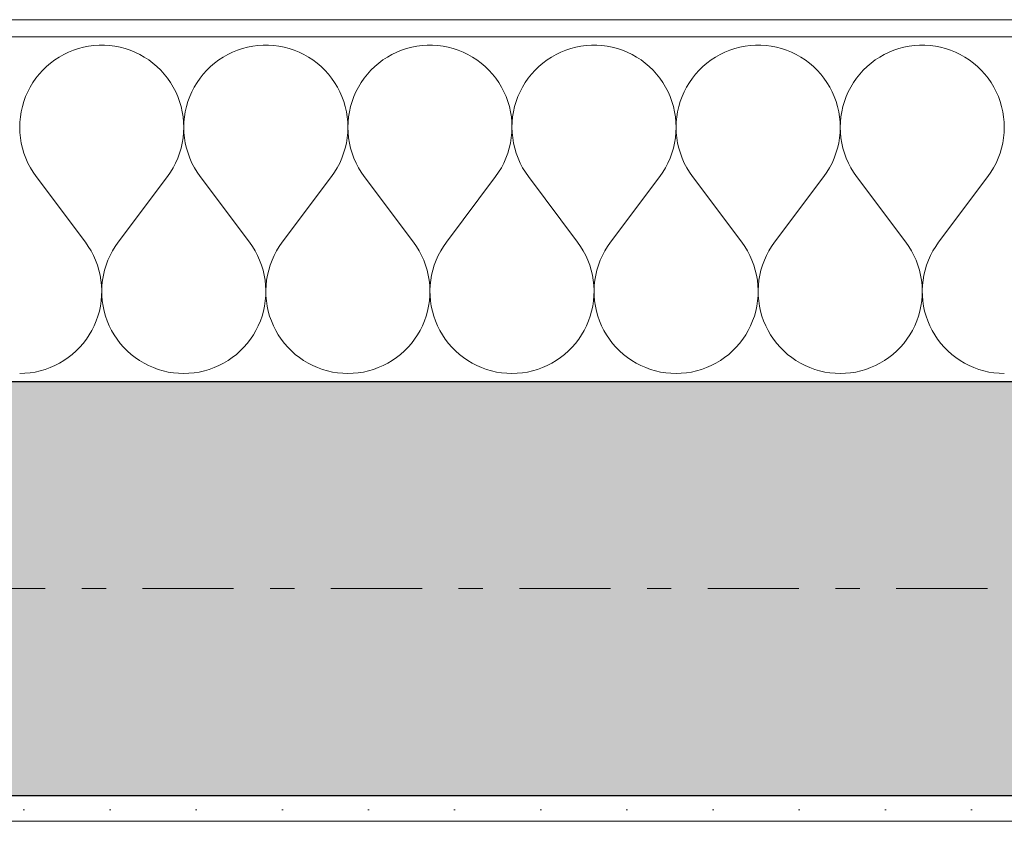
# Model space of a CAD drawing. Extents: x 100 to 2982, y 37 to 2050.
# Tile 110 of 130: x 1588 to 1646, y 1776 to 1823. Entities that reach past the tile are written whole.
import ezdxf
from ezdxf.xclip import XClip

# ---------------------------------------------------------------- set-up
doc = ezdxf.new("R2010")
doc.units = 0
doc.header["$MEASUREMENT"] = 0
doc.header["$XCLIPFRAME"] = 0
doc.linetypes.add('Przerywana podwójnie', pattern=[54.680554, 26.458333, -10.583333, 7.055556, -10.583333])
for name, color, linetype in [('410-K Osie', 7, 'Continuous'), ('420-K Ściany', 7, 'Continuous'), ('820-G Rysunki Obrazki', 7, 'Continuous')]:
    doc.layers.add(name, color=color, linetype=linetype)
pattern_1 = [(0, (-18316.349, -206.5255), (0, 8.660254), [0, -5]), (0, (-18313.849, -202.195), (0, 8.660254), [0, -5])]

# ---------------------------------------------------------------- blocks, each defined once
blk = doc.blocks.new('*X25')
at = {"layer": '420-K Ściany', "color": 174, "linetype": 'Continuous', "lineweight": 5, "ltscale": 0.2}
for p, q in [((1591.245, 1820.624), (1590.97, 1820.492)), ((1591.529, 1820.739), (1591.245, 1820.624)), ((1591.819, 1820.835), (1591.529, 1820.739)), ((1592.114, 1820.913), (1591.819, 1820.835)), ((1592.414, 1820.972), (1592.114, 1820.913)), ((1592.717, 1821.011), (1592.414, 1820.972)), ((1593.022, 1821.03), (1592.717, 1821.011)), ((1593.328, 1821.03), (1593.022, 1821.03)), ((1593.633, 1821.011), (1593.328, 1821.03)), ((1593.936, 1820.972), (1593.633, 1821.011)), ((1594.236, 1820.913), (1593.936, 1820.972)), ((1594.531, 1820.835), (1594.236, 1820.913)), ((1594.821, 1820.739), (1594.531, 1820.835)), ((1595.104, 1820.624), (1594.821, 1820.739)), ((1595.38, 1820.492), (1595.104, 1820.624)), ((1600.769, 1820.624), (1600.494, 1820.492)), ((1601.052, 1820.739), (1600.769, 1820.624)), ((1601.342, 1820.835), (1601.052, 1820.739)), ((1601.638, 1820.913), (1601.342, 1820.835)), ((1601.938, 1820.972), (1601.638, 1820.913)), ((1602.241, 1821.011), (1601.938, 1820.972)), ((1602.546, 1821.03), (1602.241, 1821.011)), ((1602.852, 1821.03), (1602.546, 1821.03)), ((1603.156, 1821.011), (1602.852, 1821.03)), ((1603.46, 1820.972), (1603.156, 1821.011)), ((1603.759, 1820.913), (1603.46, 1820.972)), ((1604.055, 1820.835), (1603.759, 1820.913)), ((1604.345, 1820.739), (1604.055, 1820.835)), ((1604.628, 1820.624), (1604.345, 1820.739)), ((1604.903, 1820.492), (1604.628, 1820.624)), ((1610.293, 1820.624), (1610.018, 1820.492)), ((1610.576, 1820.739), (1610.293, 1820.624)), ((1610.866, 1820.835), (1610.576, 1820.739)), ((1611.162, 1820.913), (1610.866, 1820.835)), ((1611.462, 1820.972), (1611.162, 1820.913)), ((1611.765, 1821.011), (1611.462, 1820.972)), ((1612.07, 1821.03), (1611.765, 1821.011)), ((1612.375, 1821.03), (1612.07, 1821.03)), ((1612.68, 1821.011), (1612.375, 1821.03)), ((1612.983, 1820.972), (1612.68, 1821.011)), ((1613.283, 1820.913), (1612.983, 1820.972)), ((1613.579, 1820.835), (1613.283, 1820.913)), ((1613.869, 1820.739), (1613.579, 1820.835)), ((1614.152, 1820.624), (1613.869, 1820.739)), ((1614.427, 1820.492), (1614.152, 1820.624)), ((1619.817, 1820.624), (1619.542, 1820.492)), ((1620.1, 1820.739), (1619.817, 1820.624)), ((1620.39, 1820.835), (1620.1, 1820.739)), ((1620.686, 1820.913), (1620.39, 1820.835)), ((1620.986, 1820.972), (1620.686, 1820.913)), ((1621.289, 1821.011), (1620.986, 1820.972)), ((1621.594, 1821.03), (1621.289, 1821.011)), ((1621.899, 1821.03), (1621.594, 1821.03)), ((1622.204, 1821.011), (1621.899, 1821.03)), ((1622.507, 1820.972), (1622.204, 1821.011)), ((1622.807, 1820.913), (1622.507, 1820.972)), ((1623.103, 1820.835), (1622.807, 1820.913)), ((1623.393, 1820.739), (1623.103, 1820.835)), ((1623.676, 1820.624), (1623.393, 1820.739)), ((1623.951, 1820.492), (1623.676, 1820.624)), ((1629.341, 1820.624), (1629.065, 1820.492)), ((1629.624, 1820.739), (1629.341, 1820.624)), ((1629.914, 1820.835), (1629.624, 1820.739)), ((1630.209, 1820.913), (1629.914, 1820.835)), ((1630.509, 1820.972), (1630.209, 1820.913)), ((1630.812, 1821.011), (1630.509, 1820.972)), ((1631.117, 1821.03), (1630.812, 1821.011)), ((1631.423, 1821.03), (1631.117, 1821.03)), ((1631.728, 1821.011), (1631.423, 1821.03)), ((1632.031, 1820.972), (1631.728, 1821.011)), ((1632.331, 1820.913), (1632.031, 1820.972)), ((1632.626, 1820.835), (1632.331, 1820.913)), ((1632.916, 1820.739), (1632.626, 1820.835)), ((1633.2, 1820.624), (1632.916, 1820.739)), ((1633.475, 1820.492), (1633.2, 1820.624)), ((1638.865, 1820.624), (1638.589, 1820.492)), ((1639.148, 1820.739), (1638.865, 1820.624)), ((1639.438, 1820.835), (1639.148, 1820.739)), ((1639.733, 1820.913), (1639.438, 1820.835)), ((1640.033, 1820.972), (1639.733, 1820.913)), ((1640.336, 1821.011), (1640.033, 1820.972)), ((1640.641, 1821.03), (1640.336, 1821.011)), ((1640.947, 1821.03), (1640.641, 1821.03)), ((1641.252, 1821.011), (1640.947, 1821.03)), ((1641.555, 1820.972), (1641.252, 1821.011)), ((1641.855, 1820.913), (1641.555, 1820.972)), ((1642.15, 1820.835), (1641.855, 1820.913)), ((1642.44, 1820.739), (1642.15, 1820.835)), ((1642.723, 1820.624), (1642.44, 1820.739)), ((1642.999, 1820.492), (1642.723, 1820.624)), ((1590.448, 1820.175), (1590.203, 1819.992)), ((1590.704, 1820.341), (1590.448, 1820.175)), ((1590.97, 1820.492), (1590.704, 1820.341)), ((1595.646, 1820.341), (1595.38, 1820.492)), ((1595.902, 1820.175), (1595.646, 1820.341)), ((1596.147, 1819.992), (1595.902, 1820.175)), ((1599.972, 1820.175), (1599.727, 1819.992)), ((1600.228, 1820.341), (1599.972, 1820.175)), ((1600.494, 1820.492), (1600.228, 1820.341)), ((1605.17, 1820.341), (1604.903, 1820.492)), ((1605.426, 1820.175), (1605.17, 1820.341)), ((1605.67, 1819.992), (1605.426, 1820.175)), ((1609.496, 1820.175), (1609.251, 1819.992)), ((1609.752, 1820.341), (1609.496, 1820.175)), ((1610.018, 1820.492), (1609.752, 1820.341)), ((1614.693, 1820.341), (1614.427, 1820.492)), ((1614.949, 1820.175), (1614.693, 1820.341)), ((1615.194, 1819.992), (1614.949, 1820.175)), ((1619.019, 1820.175), (1618.775, 1819.992)), ((1619.275, 1820.341), (1619.019, 1820.175)), ((1619.542, 1820.492), (1619.275, 1820.341)), ((1624.217, 1820.341), (1623.951, 1820.492)), ((1624.473, 1820.175), (1624.217, 1820.341)), ((1624.718, 1819.992), (1624.473, 1820.175)), ((1628.543, 1820.175), (1628.299, 1819.992)), ((1628.799, 1820.341), (1628.543, 1820.175)), ((1629.065, 1820.492), (1628.799, 1820.341)), ((1633.741, 1820.341), (1633.475, 1820.492)), ((1633.997, 1820.175), (1633.741, 1820.341)), ((1634.242, 1819.992), (1633.997, 1820.175)), ((1638.067, 1820.175), (1637.822, 1819.992)), ((1638.323, 1820.341), (1638.067, 1820.175)), ((1638.589, 1820.492), (1638.323, 1820.341)), ((1643.265, 1820.341), (1642.999, 1820.492)), ((1643.521, 1820.175), (1643.265, 1820.341)), ((1643.766, 1819.992), (1643.521, 1820.175)), ((1589.751, 1819.581), (1589.546, 1819.354)), ((1589.971, 1819.793), (1589.751, 1819.581)), ((1590.203, 1819.992), (1589.971, 1819.793)), ((1596.379, 1819.793), (1596.147, 1819.992)), ((1596.598, 1819.581), (1596.379, 1819.793)), ((1596.804, 1819.354), (1596.598, 1819.581)), ((1599.275, 1819.581), (1599.07, 1819.354)), ((1599.495, 1819.793), (1599.275, 1819.581)), ((1599.727, 1819.992), (1599.495, 1819.793)), ((1605.903, 1819.793), (1605.67, 1819.992)), ((1606.122, 1819.581), (1605.903, 1819.793)), ((1606.328, 1819.354), (1606.122, 1819.581)), ((1608.799, 1819.581), (1608.594, 1819.354)), ((1609.018, 1819.793), (1608.799, 1819.581)), ((1609.251, 1819.992), (1609.018, 1819.793)), ((1615.427, 1819.793), (1615.194, 1819.992)), ((1615.646, 1819.581), (1615.427, 1819.793)), ((1615.851, 1819.354), (1615.646, 1819.581)), ((1618.323, 1819.581), (1618.118, 1819.354)), ((1618.542, 1819.793), (1618.323, 1819.581)), ((1618.775, 1819.992), (1618.542, 1819.793)), ((1624.951, 1819.793), (1624.718, 1819.992)), ((1625.17, 1819.581), (1624.951, 1819.793)), ((1625.375, 1819.354), (1625.17, 1819.581)), ((1627.847, 1819.581), (1627.641, 1819.354)), ((1628.066, 1819.793), (1627.847, 1819.581)), ((1628.299, 1819.992), (1628.066, 1819.793)), ((1634.474, 1819.793), (1634.242, 1819.992)), ((1634.694, 1819.581), (1634.474, 1819.793)), ((1634.899, 1819.354), (1634.694, 1819.581)), ((1637.37, 1819.581), (1637.165, 1819.354)), ((1637.59, 1819.793), (1637.37, 1819.581)), ((1637.822, 1819.992), (1637.59, 1819.793)), ((1643.998, 1819.793), (1643.766, 1819.992)), ((1644.218, 1819.581), (1643.998, 1819.793)), ((1644.423, 1819.354), (1644.218, 1819.581)), ((1589.181, 1818.864), (1589.023, 1818.603)), ((1589.356, 1819.115), (1589.181, 1818.864)), ((1589.546, 1819.354), (1589.356, 1819.115)), ((1596.994, 1819.115), (1596.804, 1819.354)), ((1597.169, 1818.864), (1596.994, 1819.115)), ((1597.327, 1818.603), (1597.169, 1818.864)), ((1598.705, 1818.864), (1598.547, 1818.603)), ((1598.88, 1819.115), (1598.705, 1818.864)), ((1599.07, 1819.354), (1598.88, 1819.115)), ((1606.518, 1819.115), (1606.328, 1819.354)), ((1606.692, 1818.864), (1606.518, 1819.115)), ((1606.851, 1818.603), (1606.692, 1818.864)), ((1608.229, 1818.864), (1608.071, 1818.603)), ((1608.403, 1819.115), (1608.229, 1818.864)), ((1608.594, 1819.354), (1608.403, 1819.115)), ((1616.042, 1819.115), (1615.851, 1819.354)), ((1616.216, 1818.864), (1616.042, 1819.115)), ((1616.374, 1818.603), (1616.216, 1818.864)), ((1617.753, 1818.864), (1617.595, 1818.603)), ((1617.927, 1819.115), (1617.753, 1818.864)), ((1618.118, 1819.354), (1617.927, 1819.115)), ((1625.565, 1819.115), (1625.375, 1819.354)), ((1625.74, 1818.864), (1625.565, 1819.115)), ((1625.898, 1818.603), (1625.74, 1818.864)), ((1627.277, 1818.864), (1627.118, 1818.603)), ((1627.451, 1819.115), (1627.277, 1818.864)), ((1627.641, 1819.354), (1627.451, 1819.115)), ((1635.089, 1819.115), (1634.899, 1819.354)), ((1635.264, 1818.864), (1635.089, 1819.115)), ((1635.422, 1818.603), (1635.264, 1818.864)), ((1636.8, 1818.864), (1636.642, 1818.603)), ((1636.975, 1819.115), (1636.8, 1818.864)), ((1637.165, 1819.354), (1636.975, 1819.115)), ((1644.613, 1819.115), (1644.423, 1819.354)), ((1644.788, 1818.864), (1644.613, 1819.115)), ((1644.946, 1818.603), (1644.788, 1818.864)), ((1588.882, 1818.332), (1588.759, 1818.052)), ((1589.023, 1818.603), (1588.882, 1818.332)), ((1597.468, 1818.332), (1597.327, 1818.603)), ((1597.591, 1818.052), (1597.468, 1818.332)), ((1598.406, 1818.332), (1598.283, 1818.052)), ((1598.547, 1818.603), (1598.406, 1818.332)), ((1606.992, 1818.332), (1606.851, 1818.603)), ((1607.115, 1818.052), (1606.992, 1818.332)), ((1607.93, 1818.332), (1607.806, 1818.052)), ((1608.071, 1818.603), (1607.93, 1818.332)), ((1616.515, 1818.332), (1616.374, 1818.603)), ((1616.639, 1818.052), (1616.515, 1818.332)), ((1617.454, 1818.332), (1617.33, 1818.052)), ((1617.595, 1818.603), (1617.454, 1818.332)), ((1626.039, 1818.332), (1625.898, 1818.603)), ((1626.163, 1818.052), (1626.039, 1818.332)), ((1626.977, 1818.332), (1626.854, 1818.052)), ((1627.118, 1818.603), (1626.977, 1818.332)), ((1635.563, 1818.332), (1635.422, 1818.603)), ((1635.686, 1818.052), (1635.563, 1818.332)), ((1636.501, 1818.332), (1636.378, 1818.052)), ((1636.642, 1818.603), (1636.501, 1818.332)), ((1645.087, 1818.332), (1644.946, 1818.603)), ((1645.21, 1818.052), (1645.087, 1818.332)), ((1588.654, 1817.765), (1588.567, 1817.472)), ((1588.759, 1818.052), (1588.654, 1817.765)), ((1597.696, 1817.765), (1597.591, 1818.052)), ((1597.783, 1817.472), (1597.696, 1817.765)), ((1598.177, 1817.765), (1598.091, 1817.472)), ((1598.283, 1818.052), (1598.177, 1817.765)), ((1607.22, 1817.765), (1607.115, 1818.052)), ((1607.307, 1817.472), (1607.22, 1817.765)), ((1607.701, 1817.765), (1607.615, 1817.472)), ((1607.806, 1818.052), (1607.701, 1817.765)), ((1616.744, 1817.765), (1616.639, 1818.052)), ((1616.83, 1817.472), (1616.744, 1817.765)), ((1617.225, 1817.765), (1617.139, 1817.472)), ((1617.33, 1818.052), (1617.225, 1817.765)), ((1626.268, 1817.765), (1626.163, 1818.052)), ((1626.354, 1817.472), (1626.268, 1817.765)), ((1626.749, 1817.765), (1626.662, 1817.472)), ((1626.854, 1818.052), (1626.749, 1817.765)), ((1635.791, 1817.765), (1635.686, 1818.052)), ((1635.878, 1817.472), (1635.791, 1817.765)), ((1636.273, 1817.765), (1636.186, 1817.472)), ((1636.378, 1818.052), (1636.273, 1817.765)), ((1645.315, 1817.765), (1645.21, 1818.052)), ((1645.402, 1817.472), (1645.315, 1817.765)), ((1588.5, 1817.174), (1588.451, 1816.872)), ((1588.567, 1817.472), (1588.5, 1817.174)), ((1597.85, 1817.174), (1597.783, 1817.472)), ((1597.899, 1816.872), (1597.85, 1817.174)), ((1598.023, 1817.174), (1597.975, 1816.872)), ((1598.091, 1817.472), (1598.023, 1817.174)), ((1607.374, 1817.174), (1607.307, 1817.472)), ((1607.423, 1816.872), (1607.374, 1817.174)), ((1607.547, 1817.174), (1607.499, 1816.872)), ((1607.615, 1817.472), (1607.547, 1817.174)), ((1616.898, 1817.174), (1616.83, 1817.472)), ((1616.946, 1816.872), (1616.898, 1817.174)), ((1617.071, 1817.174), (1617.023, 1816.872)), ((1617.139, 1817.472), (1617.071, 1817.174)), ((1626.422, 1817.174), (1626.354, 1817.472)), ((1626.47, 1816.872), (1626.422, 1817.174)), ((1626.595, 1817.174), (1626.546, 1816.872)), ((1626.662, 1817.472), (1626.595, 1817.174)), ((1635.946, 1817.174), (1635.878, 1817.472)), ((1635.994, 1816.872), (1635.946, 1817.174)), ((1636.119, 1817.174), (1636.07, 1816.872)), ((1636.186, 1817.472), (1636.119, 1817.174)), ((1645.469, 1817.174), (1645.402, 1817.472)), ((1645.518, 1816.872), (1645.469, 1817.174)), ((1588.451, 1816.872), (1588.422, 1816.568)), ((1597.928, 1816.568), (1597.899, 1816.872)), ((1597.975, 1816.872), (1597.946, 1816.568)), ((1607.451, 1816.568), (1607.423, 1816.872)), ((1607.499, 1816.872), (1607.47, 1816.568)), ((1616.975, 1816.568), (1616.946, 1816.872)), ((1617.023, 1816.872), (1616.994, 1816.568)), ((1626.499, 1816.568), (1626.47, 1816.872)), ((1626.546, 1816.872), (1626.518, 1816.568)), ((1636.023, 1816.568), (1635.994, 1816.872)), ((1636.07, 1816.872), (1636.041, 1816.568)), ((1645.547, 1816.568), (1645.518, 1816.872)), ((1588.422, 1816.568), (1588.413, 1816.263)), ((1588.413, 1816.263), (1588.423, 1815.957)), ((1597.927, 1815.957), (1597.937, 1816.263)), ((1597.937, 1816.263), (1597.928, 1816.568)), ((1597.946, 1816.568), (1597.937, 1816.263)), ((1597.937, 1816.263), (1597.947, 1815.957)), ((1607.45, 1815.957), (1607.461, 1816.263)), ((1607.461, 1816.263), (1607.451, 1816.568)), ((1607.47, 1816.568), (1607.461, 1816.263)), ((1607.461, 1816.263), (1607.471, 1815.957)), ((1616.974, 1815.957), (1616.984, 1816.263)), ((1616.984, 1816.263), (1616.975, 1816.568)), ((1616.994, 1816.568), (1616.984, 1816.263)), ((1616.984, 1816.263), (1616.995, 1815.957)), ((1626.498, 1815.957), (1626.508, 1816.263)), ((1626.508, 1816.263), (1626.499, 1816.568)), ((1626.518, 1816.568), (1626.508, 1816.263)), ((1626.508, 1816.263), (1626.519, 1815.957)), ((1636.022, 1815.957), (1636.032, 1816.263)), ((1636.032, 1816.263), (1636.023, 1816.568)), ((1636.041, 1816.568), (1636.032, 1816.263)), ((1636.032, 1816.263), (1636.042, 1815.957)), ((1645.546, 1815.957), (1645.556, 1816.263)), ((1645.556, 1816.263), (1645.547, 1816.568)), ((1588.423, 1815.957), (1588.453, 1815.653)), ((1588.453, 1815.653), (1588.503, 1815.352)), ((1597.847, 1815.352), (1597.897, 1815.653)), ((1597.897, 1815.653), (1597.927, 1815.957)), ((1597.947, 1815.957), (1597.977, 1815.653)), ((1597.977, 1815.653), (1598.026, 1815.352)), ((1607.371, 1815.352), (1607.42, 1815.653)), ((1607.42, 1815.653), (1607.45, 1815.957)), ((1607.471, 1815.957), (1607.501, 1815.653)), ((1607.501, 1815.653), (1607.55, 1815.352)), ((1616.895, 1815.352), (1616.944, 1815.653)), ((1616.944, 1815.653), (1616.974, 1815.957)), ((1616.995, 1815.957), (1617.025, 1815.653)), ((1617.025, 1815.653), (1617.074, 1815.352)), ((1626.419, 1815.352), (1626.468, 1815.653)), ((1626.468, 1815.653), (1626.498, 1815.957)), ((1626.519, 1815.957), (1626.548, 1815.653)), ((1626.548, 1815.653), (1626.598, 1815.352)), ((1635.943, 1815.352), (1635.992, 1815.653)), ((1635.992, 1815.653), (1636.022, 1815.957)), ((1636.042, 1815.957), (1636.072, 1815.653)), ((1636.072, 1815.653), (1636.122, 1815.352)), ((1645.466, 1815.352), (1645.516, 1815.653)), ((1645.516, 1815.653), (1645.546, 1815.957)), ((1588.503, 1815.352), (1588.571, 1815.054)), ((1588.571, 1815.054), (1588.659, 1814.761)), ((1597.691, 1814.761), (1597.779, 1815.054)), ((1597.779, 1815.054), (1597.847, 1815.352)), ((1598.026, 1815.352), (1598.095, 1815.054)), ((1598.095, 1815.054), (1598.182, 1814.761)), ((1607.215, 1814.761), (1607.303, 1815.054)), ((1607.303, 1815.054), (1607.371, 1815.352)), ((1607.55, 1815.352), (1607.619, 1815.054)), ((1607.619, 1815.054), (1607.706, 1814.761)), ((1616.739, 1814.761), (1616.826, 1815.054)), ((1616.826, 1815.054), (1616.895, 1815.352)), ((1617.074, 1815.352), (1617.143, 1815.054)), ((1617.143, 1815.054), (1617.23, 1814.761)), ((1626.263, 1814.761), (1626.35, 1815.054)), ((1626.35, 1815.054), (1626.419, 1815.352)), ((1626.598, 1815.352), (1626.666, 1815.054)), ((1626.666, 1815.054), (1626.754, 1814.761)), ((1635.786, 1814.761), (1635.874, 1815.054)), ((1635.874, 1815.054), (1635.943, 1815.352)), ((1636.122, 1815.352), (1636.19, 1815.054)), ((1636.19, 1815.054), (1636.278, 1814.761)), ((1645.31, 1814.761), (1645.398, 1815.054)), ((1645.398, 1815.054), (1645.466, 1815.352)), ((1588.659, 1814.761), (1588.765, 1814.475)), ((1588.765, 1814.475), (1588.889, 1814.195)), ((1597.461, 1814.195), (1597.585, 1814.475)), ((1597.585, 1814.475), (1597.691, 1814.761)), ((1598.182, 1814.761), (1598.289, 1814.475)), ((1598.289, 1814.475), (1598.413, 1814.195)), ((1606.985, 1814.195), (1607.109, 1814.475)), ((1607.109, 1814.475), (1607.215, 1814.761)), ((1607.706, 1814.761), (1607.812, 1814.475)), ((1607.812, 1814.475), (1607.937, 1814.195)), ((1616.508, 1814.195), (1616.633, 1814.475)), ((1616.633, 1814.475), (1616.739, 1814.761)), ((1617.23, 1814.761), (1617.336, 1814.475)), ((1617.336, 1814.475), (1617.461, 1814.195)), ((1626.032, 1814.195), (1626.157, 1814.475)), ((1626.157, 1814.475), (1626.263, 1814.761)), ((1626.754, 1814.761), (1626.86, 1814.475)), ((1626.86, 1814.475), (1626.984, 1814.195)), ((1635.556, 1814.195), (1635.68, 1814.475)), ((1635.68, 1814.475), (1635.786, 1814.761)), ((1636.278, 1814.761), (1636.384, 1814.475)), ((1636.384, 1814.475), (1636.508, 1814.195)), ((1645.08, 1814.195), (1645.204, 1814.475)), ((1645.204, 1814.475), (1645.31, 1814.761)), ((1588.889, 1814.195), (1589.031, 1813.925)), ((1589.031, 1813.925), (1589.19, 1813.664)), ((1597.16, 1813.664), (1597.319, 1813.925)), ((1597.319, 1813.925), (1597.461, 1814.195)), ((1598.413, 1814.195), (1598.555, 1813.925)), ((1598.555, 1813.925), (1598.714, 1813.664)), ((1606.684, 1813.664), (1606.843, 1813.925)), ((1606.843, 1813.925), (1606.985, 1814.195)), ((1607.937, 1814.195), (1608.079, 1813.925)), ((1608.079, 1813.925), (1608.238, 1813.664)), ((1616.208, 1813.664), (1616.367, 1813.925)), ((1616.367, 1813.925), (1616.508, 1814.195)), ((1617.461, 1814.195), (1617.602, 1813.925)), ((1617.602, 1813.925), (1617.761, 1813.664)), ((1625.731, 1813.664), (1625.89, 1813.925)), ((1625.89, 1813.925), (1626.032, 1814.195)), ((1626.984, 1814.195), (1627.126, 1813.925)), ((1627.126, 1813.925), (1627.285, 1813.664)), ((1635.255, 1813.664), (1635.414, 1813.925)), ((1635.414, 1813.925), (1635.556, 1814.195)), ((1636.508, 1814.195), (1636.65, 1813.925)), ((1636.65, 1813.925), (1636.809, 1813.664)), ((1644.779, 1813.664), (1644.938, 1813.925)), ((1644.938, 1813.925), (1645.08, 1814.195)), ((1589.19, 1813.664), (1589.365, 1813.414)), ((1589.365, 1813.414), (1592.223, 1809.604)), ((1596.984, 1813.414), (1594.127, 1809.604)), ((1596.984, 1813.414), (1597.16, 1813.664)), ((1598.714, 1813.664), (1598.889, 1813.414)), ((1598.889, 1813.414), (1601.746, 1809.604)), ((1606.508, 1813.414), (1603.651, 1809.604)), ((1606.508, 1813.414), (1606.684, 1813.664)), ((1608.238, 1813.664), (1608.413, 1813.414)), ((1608.413, 1813.414), (1611.27, 1809.604)), ((1616.032, 1813.414), (1613.175, 1809.604)), ((1616.032, 1813.414), (1616.208, 1813.664)), ((1617.761, 1813.664), (1617.937, 1813.414)), ((1617.937, 1813.414), (1620.794, 1809.604)), ((1625.556, 1813.414), (1622.699, 1809.604)), ((1625.556, 1813.414), (1625.731, 1813.664)), ((1627.285, 1813.664), (1627.461, 1813.414)), ((1627.461, 1813.414), (1630.318, 1809.604)), ((1635.08, 1813.414), (1632.223, 1809.604)), ((1635.08, 1813.414), (1635.255, 1813.664)), ((1636.809, 1813.664), (1636.984, 1813.414)), ((1636.984, 1813.414), (1639.842, 1809.604)), ((1644.604, 1813.414), (1641.746, 1809.604)), ((1644.604, 1813.414), (1644.779, 1813.664)), ((1592.396, 1809.358), (1592.223, 1809.604)), ((1592.553, 1809.101), (1592.396, 1809.358)), ((1593.954, 1809.358), (1593.797, 1809.101)), ((1594.127, 1809.604), (1593.954, 1809.358)), ((1601.919, 1809.358), (1601.746, 1809.604)), ((1602.076, 1809.101), (1601.919, 1809.358)), ((1603.478, 1809.358), (1603.321, 1809.101)), ((1603.651, 1809.604), (1603.478, 1809.358)), ((1611.443, 1809.358), (1611.27, 1809.604)), ((1611.6, 1809.101), (1611.443, 1809.358)), ((1613.002, 1809.358), (1612.845, 1809.101)), ((1613.175, 1809.604), (1613.002, 1809.358)), ((1620.967, 1809.358), (1620.794, 1809.604)), ((1621.124, 1809.101), (1620.967, 1809.358)), ((1622.526, 1809.358), (1622.369, 1809.101)), ((1622.699, 1809.604), (1622.526, 1809.358)), ((1630.491, 1809.358), (1630.318, 1809.604)), ((1630.648, 1809.101), (1630.491, 1809.358)), ((1632.05, 1809.358), (1631.892, 1809.101)), ((1632.223, 1809.604), (1632.05, 1809.358)), ((1640.015, 1809.358), (1639.842, 1809.604)), ((1640.172, 1809.101), (1640.015, 1809.358)), ((1641.573, 1809.358), (1641.416, 1809.101)), ((1641.746, 1809.604), (1641.573, 1809.358)), ((1592.693, 1808.834), (1592.553, 1809.101)), ((1592.817, 1808.559), (1592.693, 1808.834)), ((1593.657, 1808.834), (1593.533, 1808.559)), ((1593.797, 1809.101), (1593.657, 1808.834)), ((1602.217, 1808.834), (1602.076, 1809.101)), ((1602.34, 1808.559), (1602.217, 1808.834)), ((1603.181, 1808.834), (1603.057, 1808.559)), ((1603.321, 1809.101), (1603.181, 1808.834)), ((1611.741, 1808.834), (1611.6, 1809.101)), ((1611.864, 1808.559), (1611.741, 1808.834)), ((1612.704, 1808.834), (1612.581, 1808.559)), ((1612.845, 1809.101), (1612.704, 1808.834)), ((1621.265, 1808.834), (1621.124, 1809.101)), ((1621.388, 1808.559), (1621.265, 1808.834)), ((1622.228, 1808.834), (1622.105, 1808.559)), ((1622.369, 1809.101), (1622.228, 1808.834)), ((1630.788, 1808.834), (1630.648, 1809.101)), ((1630.912, 1808.559), (1630.788, 1808.834)), ((1631.752, 1808.834), (1631.629, 1808.559)), ((1631.892, 1809.101), (1631.752, 1808.834)), ((1640.312, 1808.834), (1640.172, 1809.101)), ((1640.436, 1808.559), (1640.312, 1808.834)), ((1641.276, 1808.834), (1641.152, 1808.559)), ((1641.416, 1809.101), (1641.276, 1808.834)), ((1592.922, 1808.277), (1592.817, 1808.559)), ((1593.01, 1807.989), (1592.922, 1808.277)), ((1593.428, 1808.277), (1593.34, 1807.989)), ((1593.533, 1808.559), (1593.428, 1808.277)), ((1602.446, 1808.277), (1602.34, 1808.559)), ((1602.534, 1807.989), (1602.446, 1808.277)), ((1602.951, 1808.277), (1602.864, 1807.989)), ((1603.057, 1808.559), (1602.951, 1808.277)), ((1611.97, 1808.277), (1611.864, 1808.559)), ((1612.058, 1807.989), (1611.97, 1808.277)), ((1612.475, 1808.277), (1612.387, 1807.989)), ((1612.581, 1808.559), (1612.475, 1808.277)), ((1621.494, 1808.277), (1621.388, 1808.559)), ((1621.582, 1807.989), (1621.494, 1808.277)), ((1621.999, 1808.277), (1621.911, 1807.989)), ((1622.105, 1808.559), (1621.999, 1808.277)), ((1631.018, 1808.277), (1630.912, 1808.559)), ((1631.105, 1807.989), (1631.018, 1808.277)), ((1631.523, 1808.277), (1631.435, 1807.989)), ((1631.629, 1808.559), (1631.523, 1808.277)), ((1640.541, 1808.277), (1640.436, 1808.559)), ((1640.629, 1807.989), (1640.541, 1808.277)), ((1641.047, 1808.277), (1640.959, 1807.989)), ((1641.152, 1808.559), (1641.047, 1808.277)), ((1593.079, 1807.696), (1593.01, 1807.989)), ((1593.13, 1807.399), (1593.079, 1807.696)), ((1593.27, 1807.696), (1593.22, 1807.399)), ((1593.34, 1807.989), (1593.27, 1807.696)), ((1602.603, 1807.696), (1602.534, 1807.989)), ((1602.654, 1807.399), (1602.603, 1807.696)), ((1602.794, 1807.696), (1602.744, 1807.399)), ((1602.864, 1807.989), (1602.794, 1807.696)), ((1612.127, 1807.696), (1612.058, 1807.989)), ((1612.178, 1807.399), (1612.127, 1807.696)), ((1612.318, 1807.696), (1612.267, 1807.399)), ((1612.387, 1807.989), (1612.318, 1807.696)), ((1621.651, 1807.696), (1621.582, 1807.989)), ((1621.702, 1807.399), (1621.651, 1807.696)), ((1621.842, 1807.696), (1621.791, 1807.399)), ((1621.911, 1807.989), (1621.842, 1807.696)), ((1631.175, 1807.696), (1631.105, 1807.989)), ((1631.225, 1807.399), (1631.175, 1807.696)), ((1631.366, 1807.696), (1631.315, 1807.399)), ((1631.435, 1807.989), (1631.366, 1807.696)), ((1640.698, 1807.696), (1640.629, 1807.989)), ((1640.749, 1807.399), (1640.698, 1807.696)), ((1640.89, 1807.696), (1640.839, 1807.399)), ((1640.959, 1807.989), (1640.89, 1807.696)), ((1593.162, 1807.1), (1593.13, 1807.399)), ((1593.175, 1806.799), (1593.162, 1807.1)), ((1593.188, 1807.1), (1593.175, 1806.799)), ((1593.22, 1807.399), (1593.188, 1807.1)), ((1602.686, 1807.1), (1602.654, 1807.399)), ((1602.698, 1806.799), (1602.686, 1807.1)), ((1602.712, 1807.1), (1602.699, 1806.799)), ((1602.744, 1807.399), (1602.712, 1807.1)), ((1612.209, 1807.1), (1612.178, 1807.399)), ((1612.222, 1806.799), (1612.209, 1807.1)), ((1612.236, 1807.1), (1612.223, 1806.799)), ((1612.267, 1807.399), (1612.236, 1807.1)), ((1621.733, 1807.1), (1621.702, 1807.399)), ((1621.746, 1806.799), (1621.733, 1807.1)), ((1621.759, 1807.1), (1621.747, 1806.799)), ((1621.791, 1807.399), (1621.759, 1807.1)), ((1631.257, 1807.1), (1631.225, 1807.399)), ((1631.27, 1806.799), (1631.257, 1807.1)), ((1631.283, 1807.1), (1631.27, 1806.799)), ((1631.315, 1807.399), (1631.283, 1807.1)), ((1640.781, 1807.1), (1640.749, 1807.399)), ((1640.794, 1806.799), (1640.781, 1807.1)), ((1640.807, 1807.1), (1640.794, 1806.799)), ((1640.839, 1807.399), (1640.807, 1807.1)), ((1593.143, 1806.197), (1593.168, 1806.497)), ((1593.168, 1806.497), (1593.175, 1806.799)), ((1593.175, 1806.799), (1593.181, 1806.497)), ((1593.181, 1806.497), (1593.207, 1806.197)), ((1602.667, 1806.197), (1602.692, 1806.497)), ((1602.692, 1806.497), (1602.698, 1806.799)), ((1602.699, 1806.799), (1602.705, 1806.497)), ((1602.705, 1806.497), (1602.731, 1806.197)), ((1612.191, 1806.197), (1612.216, 1806.497)), ((1612.216, 1806.497), (1612.222, 1806.799)), ((1612.223, 1806.799), (1612.229, 1806.497)), ((1612.229, 1806.497), (1612.254, 1806.197)), ((1621.715, 1806.197), (1621.74, 1806.497)), ((1621.74, 1806.497), (1621.746, 1806.799)), ((1621.747, 1806.799), (1621.753, 1806.497)), ((1621.753, 1806.497), (1621.778, 1806.197)), ((1631.238, 1806.197), (1631.264, 1806.497)), ((1631.264, 1806.497), (1631.27, 1806.799)), ((1631.27, 1806.799), (1631.277, 1806.497)), ((1631.277, 1806.497), (1631.302, 1806.197)), ((1640.762, 1806.197), (1640.787, 1806.497)), ((1640.787, 1806.497), (1640.794, 1806.799)), ((1640.794, 1806.799), (1640.801, 1806.497)), ((1640.801, 1806.497), (1640.826, 1806.197)), ((1593.036, 1805.605), (1593.099, 1805.899)), ((1593.099, 1805.899), (1593.143, 1806.197)), ((1593.207, 1806.197), (1593.251, 1805.899)), ((1593.251, 1805.899), (1593.314, 1805.605)), ((1602.56, 1805.605), (1602.623, 1805.899)), ((1602.623, 1805.899), (1602.667, 1806.197)), ((1602.731, 1806.197), (1602.775, 1805.899)), ((1602.775, 1805.899), (1602.838, 1805.605)), ((1612.084, 1805.605), (1612.147, 1805.899)), ((1612.147, 1805.899), (1612.191, 1806.197)), ((1612.254, 1806.197), (1612.299, 1805.899)), ((1612.299, 1805.899), (1612.362, 1805.605)), ((1621.607, 1805.605), (1621.67, 1805.899)), ((1621.67, 1805.899), (1621.715, 1806.197)), ((1621.778, 1806.197), (1621.822, 1805.899)), ((1621.822, 1805.899), (1621.885, 1805.605)), ((1631.131, 1805.605), (1631.194, 1805.899)), ((1631.194, 1805.899), (1631.238, 1806.197)), ((1631.302, 1806.197), (1631.346, 1805.899)), ((1631.346, 1805.899), (1631.409, 1805.605)), ((1640.655, 1805.605), (1640.718, 1805.899)), ((1640.718, 1805.899), (1640.762, 1806.197)), ((1640.826, 1806.197), (1640.87, 1805.899)), ((1640.87, 1805.899), (1640.933, 1805.605)), ((1592.855, 1805.031), (1592.954, 1805.315)), ((1592.954, 1805.315), (1593.036, 1805.605)), ((1593.314, 1805.605), (1593.395, 1805.315)), ((1593.395, 1805.315), (1593.495, 1805.031)), ((1602.379, 1805.031), (1602.478, 1805.315)), ((1602.478, 1805.315), (1602.56, 1805.605)), ((1602.838, 1805.605), (1602.919, 1805.315)), ((1602.919, 1805.315), (1603.019, 1805.031)), ((1611.902, 1805.031), (1612.002, 1805.315)), ((1612.002, 1805.315), (1612.084, 1805.605)), ((1612.362, 1805.605), (1612.443, 1805.315)), ((1612.443, 1805.315), (1612.543, 1805.031)), ((1621.426, 1805.031), (1621.526, 1805.315)), ((1621.526, 1805.315), (1621.607, 1805.605)), ((1621.885, 1805.605), (1621.967, 1805.315)), ((1621.967, 1805.315), (1622.066, 1805.031)), ((1630.95, 1805.031), (1631.05, 1805.315)), ((1631.05, 1805.315), (1631.131, 1805.605)), ((1631.409, 1805.605), (1631.491, 1805.315)), ((1631.491, 1805.315), (1631.59, 1805.031)), ((1640.474, 1805.031), (1640.574, 1805.315)), ((1640.574, 1805.315), (1640.655, 1805.605)), ((1640.933, 1805.605), (1641.014, 1805.315)), ((1641.014, 1805.315), (1641.114, 1805.031)), ((1592.603, 1804.484), (1592.737, 1804.753)), ((1592.737, 1804.753), (1592.855, 1805.031)), ((1593.495, 1805.031), (1593.612, 1804.753)), ((1593.612, 1804.753), (1593.747, 1804.484)), ((1602.127, 1804.484), (1602.261, 1804.753)), ((1602.261, 1804.753), (1602.379, 1805.031)), ((1603.019, 1805.031), (1603.136, 1804.753)), ((1603.136, 1804.753), (1603.271, 1804.484)), ((1611.65, 1804.484), (1611.785, 1804.753)), ((1611.785, 1804.753), (1611.902, 1805.031)), ((1612.543, 1805.031), (1612.66, 1804.753)), ((1612.66, 1804.753), (1612.795, 1804.484)), ((1621.174, 1804.484), (1621.309, 1804.753)), ((1621.309, 1804.753), (1621.426, 1805.031)), ((1622.066, 1805.031), (1622.184, 1804.753)), ((1622.184, 1804.753), (1622.319, 1804.484)), ((1630.698, 1804.484), (1630.833, 1804.753)), ((1630.833, 1804.753), (1630.95, 1805.031)), ((1631.59, 1805.031), (1631.708, 1804.753)), ((1631.708, 1804.753), (1631.842, 1804.484)), ((1640.222, 1804.484), (1640.356, 1804.753)), ((1640.356, 1804.753), (1640.474, 1805.031)), ((1641.114, 1805.031), (1641.232, 1804.753)), ((1641.232, 1804.753), (1641.366, 1804.484)), ((1592.284, 1803.973), (1592.451, 1804.223)), ((1592.451, 1804.223), (1592.603, 1804.484)), ((1593.747, 1804.484), (1593.899, 1804.223)), ((1593.899, 1804.223), (1594.066, 1803.973)), ((1601.807, 1803.973), (1601.975, 1804.223)), ((1601.975, 1804.223), (1602.127, 1804.484)), ((1603.271, 1804.484), (1603.422, 1804.223)), ((1603.422, 1804.223), (1603.59, 1803.973)), ((1611.331, 1803.973), (1611.499, 1804.223)), ((1611.499, 1804.223), (1611.65, 1804.484)), ((1612.795, 1804.484), (1612.946, 1804.223)), ((1612.946, 1804.223), (1613.114, 1803.973)), ((1620.855, 1803.973), (1621.023, 1804.223)), ((1621.023, 1804.223), (1621.174, 1804.484)), ((1622.319, 1804.484), (1622.47, 1804.223)), ((1622.47, 1804.223), (1622.638, 1803.973)), ((1630.379, 1803.973), (1630.547, 1804.223)), ((1630.547, 1804.223), (1630.698, 1804.484)), ((1631.842, 1804.484), (1631.994, 1804.223)), ((1631.994, 1804.223), (1632.162, 1803.973)), ((1639.903, 1803.973), (1640.07, 1804.223)), ((1640.07, 1804.223), (1640.222, 1804.484)), ((1641.366, 1804.484), (1641.518, 1804.223)), ((1641.518, 1804.223), (1641.685, 1803.973)), ((1591.691, 1803.293), (1591.903, 1803.507)), ((1591.903, 1803.507), (1592.101, 1803.734)), ((1592.101, 1803.734), (1592.284, 1803.973)), ((1594.066, 1803.973), (1594.249, 1803.734)), ((1594.249, 1803.734), (1594.447, 1803.507)), ((1594.447, 1803.507), (1594.659, 1803.293)), ((1601.215, 1803.293), (1601.426, 1803.507)), ((1601.426, 1803.507), (1601.624, 1803.734)), ((1601.624, 1803.734), (1601.807, 1803.973)), ((1603.59, 1803.973), (1603.773, 1803.734)), ((1603.773, 1803.734), (1603.971, 1803.507)), ((1603.971, 1803.507), (1604.183, 1803.293)), ((1610.738, 1803.293), (1610.95, 1803.507)), ((1610.95, 1803.507), (1611.148, 1803.734)), ((1611.148, 1803.734), (1611.331, 1803.973)), ((1613.114, 1803.973), (1613.297, 1803.734)), ((1613.297, 1803.734), (1613.495, 1803.507)), ((1613.495, 1803.507), (1613.707, 1803.293)), ((1620.262, 1803.293), (1620.474, 1803.507)), ((1620.474, 1803.507), (1620.672, 1803.734)), ((1620.672, 1803.734), (1620.855, 1803.973)), ((1622.638, 1803.973), (1622.821, 1803.734)), ((1622.821, 1803.734), (1623.019, 1803.507)), ((1623.019, 1803.507), (1623.231, 1803.293)), ((1629.786, 1803.293), (1629.998, 1803.507)), ((1629.998, 1803.507), (1630.196, 1803.734)), ((1630.196, 1803.734), (1630.379, 1803.973)), ((1632.162, 1803.973), (1632.345, 1803.734)), ((1632.345, 1803.734), (1632.542, 1803.507)), ((1632.542, 1803.507), (1632.754, 1803.293)), ((1639.31, 1803.293), (1639.522, 1803.507)), ((1639.522, 1803.507), (1639.72, 1803.734)), ((1639.72, 1803.734), (1639.903, 1803.973)), ((1641.685, 1803.973), (1641.868, 1803.734)), ((1641.868, 1803.734), (1642.066, 1803.507)), ((1642.066, 1803.507), (1642.278, 1803.293)), ((1590.98, 1802.736), (1591.229, 1802.907)), ((1591.229, 1802.907), (1591.466, 1803.092)), ((1591.466, 1803.092), (1591.691, 1803.293)), ((1594.659, 1803.293), (1594.884, 1803.092)), ((1594.884, 1803.092), (1595.121, 1802.907)), ((1595.121, 1802.907), (1595.37, 1802.736)), ((1600.504, 1802.736), (1600.753, 1802.907)), ((1600.753, 1802.907), (1600.99, 1803.092)), ((1600.99, 1803.092), (1601.215, 1803.293)), ((1604.183, 1803.293), (1604.408, 1803.092)), ((1604.408, 1803.092), (1604.645, 1802.907)), ((1604.645, 1802.907), (1604.893, 1802.736)), ((1610.028, 1802.736), (1610.276, 1802.907)), ((1610.276, 1802.907), (1610.513, 1803.092)), ((1610.513, 1803.092), (1610.738, 1803.293)), ((1613.707, 1803.293), (1613.932, 1803.092)), ((1613.932, 1803.092), (1614.169, 1802.907)), ((1614.169, 1802.907), (1614.417, 1802.736)), ((1619.552, 1802.736), (1619.8, 1802.907)), ((1619.8, 1802.907), (1620.037, 1803.092)), ((1620.037, 1803.092), (1620.262, 1803.293)), ((1623.231, 1803.293), (1623.455, 1803.092)), ((1623.455, 1803.092), (1623.693, 1802.907)), ((1623.693, 1802.907), (1623.941, 1802.736)), ((1629.076, 1802.736), (1629.324, 1802.907)), ((1629.324, 1802.907), (1629.561, 1803.092)), ((1629.561, 1803.092), (1629.786, 1803.293)), ((1632.754, 1803.293), (1632.979, 1803.092)), ((1632.979, 1803.092), (1633.216, 1802.907)), ((1633.216, 1802.907), (1633.465, 1802.736)), ((1638.599, 1802.736), (1638.848, 1802.907)), ((1638.848, 1802.907), (1639.085, 1803.092)), ((1639.085, 1803.092), (1639.31, 1803.293)), ((1642.278, 1803.293), (1642.503, 1803.092)), ((1642.503, 1803.092), (1642.74, 1802.907)), ((1642.74, 1802.907), (1642.989, 1802.736)), ((1589.894, 1802.221), (1590.178, 1802.324)), ((1590.178, 1802.324), (1590.454, 1802.444)), ((1590.454, 1802.444), (1590.722, 1802.582)), ((1590.722, 1802.582), (1590.98, 1802.736)), ((1595.37, 1802.736), (1595.628, 1802.582)), ((1595.628, 1802.582), (1595.896, 1802.444)), ((1595.896, 1802.444), (1596.172, 1802.324)), ((1596.172, 1802.324), (1596.456, 1802.221)), ((1599.418, 1802.221), (1599.701, 1802.324)), ((1599.701, 1802.324), (1599.977, 1802.444)), ((1599.977, 1802.444), (1600.245, 1802.582)), ((1600.245, 1802.582), (1600.504, 1802.736)), ((1604.893, 1802.736), (1605.152, 1802.582)), ((1605.152, 1802.582), (1605.42, 1802.444)), ((1605.42, 1802.444), (1605.696, 1802.324)), ((1605.696, 1802.324), (1605.979, 1802.221)), ((1608.942, 1802.221), (1609.225, 1802.324)), ((1609.225, 1802.324), (1609.501, 1802.444)), ((1609.501, 1802.444), (1609.769, 1802.582)), ((1609.769, 1802.582), (1610.028, 1802.736)), ((1614.417, 1802.736), (1614.676, 1802.582)), ((1614.676, 1802.582), (1614.944, 1802.444)), ((1614.944, 1802.444), (1615.22, 1802.324)), ((1615.22, 1802.324), (1615.503, 1802.221)), ((1618.466, 1802.221), (1618.749, 1802.324)), ((1618.749, 1802.324), (1619.025, 1802.444)), ((1619.025, 1802.444), (1619.293, 1802.582)), ((1619.293, 1802.582), (1619.552, 1802.736)), ((1623.941, 1802.736), (1624.2, 1802.582)), ((1624.2, 1802.582), (1624.468, 1802.444)), ((1624.468, 1802.444), (1624.744, 1802.324)), ((1624.744, 1802.324), (1625.027, 1802.221)), ((1627.99, 1802.221), (1628.273, 1802.324)), ((1628.273, 1802.324), (1628.549, 1802.444)), ((1628.549, 1802.444), (1628.817, 1802.582)), ((1628.817, 1802.582), (1629.076, 1802.736)), ((1633.465, 1802.736), (1633.724, 1802.582)), ((1633.724, 1802.582), (1633.991, 1802.444)), ((1633.991, 1802.444), (1634.268, 1802.324)), ((1634.268, 1802.324), (1634.551, 1802.221)), ((1637.513, 1802.221), (1637.797, 1802.324)), ((1637.797, 1802.324), (1638.073, 1802.444)), ((1638.073, 1802.444), (1638.341, 1802.582)), ((1638.341, 1802.582), (1638.599, 1802.736)), ((1642.989, 1802.736), (1643.247, 1802.582)), ((1643.247, 1802.582), (1643.515, 1802.444)), ((1643.515, 1802.444), (1643.791, 1802.324)), ((1643.791, 1802.324), (1644.075, 1802.221)), ((1588.413, 1801.985), (1588.714, 1801.995)), ((1588.714, 1801.995), (1589.014, 1802.023)), ((1589.014, 1802.023), (1589.311, 1802.071)), ((1589.311, 1802.071), (1589.605, 1802.137)), ((1589.605, 1802.137), (1589.894, 1802.221)), ((1596.456, 1802.221), (1596.745, 1802.137)), ((1596.745, 1802.137), (1597.038, 1802.071)), ((1597.038, 1802.071), (1597.336, 1802.023)), ((1597.336, 1802.023), (1597.636, 1801.995)), ((1597.636, 1801.995), (1597.937, 1801.985)), ((1597.937, 1801.985), (1598.238, 1801.995)), ((1598.238, 1801.995), (1598.538, 1802.023)), ((1598.538, 1802.023), (1598.835, 1802.071)), ((1598.835, 1802.071), (1599.129, 1802.137)), ((1599.129, 1802.137), (1599.418, 1802.221)), ((1605.979, 1802.221), (1606.268, 1802.137)), ((1606.268, 1802.137), (1606.562, 1802.071)), ((1606.562, 1802.071), (1606.86, 1802.023)), ((1606.86, 1802.023), (1607.16, 1801.995)), ((1607.16, 1801.995), (1607.461, 1801.985)), ((1607.461, 1801.985), (1607.762, 1801.995)), ((1607.762, 1801.995), (1608.062, 1802.023)), ((1608.062, 1802.023), (1608.359, 1802.071)), ((1608.359, 1802.071), (1608.653, 1802.137)), ((1608.653, 1802.137), (1608.942, 1802.221)), ((1615.503, 1802.221), (1615.792, 1802.137)), ((1615.792, 1802.137), (1616.086, 1802.071)), ((1616.086, 1802.071), (1616.384, 1802.023)), ((1616.384, 1802.023), (1616.683, 1801.995)), ((1616.683, 1801.995), (1616.984, 1801.985)), ((1616.984, 1801.985), (1617.286, 1801.995)), ((1617.286, 1801.995), (1617.585, 1802.023)), ((1617.585, 1802.023), (1617.883, 1802.071)), ((1617.883, 1802.071), (1618.177, 1802.137)), ((1618.177, 1802.137), (1618.466, 1802.221)), ((1625.027, 1802.221), (1625.316, 1802.137)), ((1625.316, 1802.137), (1625.61, 1802.071)), ((1625.61, 1802.071), (1625.907, 1802.023)), ((1625.907, 1802.023), (1626.207, 1801.995)), ((1626.207, 1801.995), (1626.508, 1801.985)), ((1626.508, 1801.985), (1626.809, 1801.995)), ((1626.809, 1801.995), (1627.109, 1802.023)), ((1627.109, 1802.023), (1627.407, 1802.071)), ((1627.407, 1802.071), (1627.701, 1802.137)), ((1627.701, 1802.137), (1627.99, 1802.221)), ((1634.551, 1802.221), (1634.84, 1802.137)), ((1634.84, 1802.137), (1635.134, 1802.071)), ((1635.134, 1802.071), (1635.431, 1802.023)), ((1635.431, 1802.023), (1635.731, 1801.995)), ((1635.731, 1801.995), (1636.032, 1801.985)), ((1636.032, 1801.985), (1636.333, 1801.995)), ((1636.333, 1801.995), (1636.633, 1802.023)), ((1636.633, 1802.023), (1636.93, 1802.071)), ((1636.93, 1802.071), (1637.224, 1802.137)), ((1637.224, 1802.137), (1637.513, 1802.221)), ((1644.075, 1802.221), (1644.364, 1802.137)), ((1644.364, 1802.137), (1644.658, 1802.071)), ((1644.658, 1802.071), (1644.955, 1802.023)), ((1644.955, 1802.023), (1645.255, 1801.995)), ((1645.255, 1801.995), (1645.556, 1801.985))]:
    blk.add_line(p, q, dxfattribs=at)
blk = doc.blocks.new('Rysunek_1_1', base_point=(-18316.349, -206.526))
at = {"layer": '420-K Ściany', "linetype": 'Continuous', "lineweight": 5}
h = blk.add_hatch(dxfattribs=at)
h.set_pattern_fill('Tynk_0001', color=176, style=0, pattern_type=2)
h.set_pattern_definition(pattern_1)
h.paths.add_polyline_path([(1734.052, 1822.509), (1558.713, 1822.509), (1558.713, 1821.509), (1734.052, 1821.509)])
at = {"layer": '420-K Ściany', "linetype": 'Continuous', "lineweight": 13}
blk.add_hatch(color=62, dxfattribs=at).paths.add_polyline_path([(1564.713, 1801.509), (1564.713, 1793.509), (1564.713, 1777.509), (1705.802, 1777.509), (1705.802, 1801.509)])
at = {"layer": '420-K Ściany', "linetype": 'Continuous', "lineweight": 5}
h = blk.add_hatch(dxfattribs=at)
h.set_pattern_fill('Tynk_0001', color=180, style=0, pattern_type=2)
h.set_pattern_definition(pattern_1)
h.paths.add_polyline_path([(1704.302, 1777.509), (1564.713, 1777.509), (1564.713, 1776.009), (1704.302, 1776.009)])
at = {"layer": '410-K Osie', "color": 4, "linetype": 'Przerywana podwójnie', "lineweight": 13, "ltscale": 0.2}
blk.add_line((589.417, 1789.509), (2255.561, 1789.509), dxfattribs=at)
blk.add_line((589.417, 1789.509), (2255.561, 1789.509), dxfattribs=at)
at = {"layer": '420-K Ściany', "color": 67, "linetype": 'Continuous', "lineweight": 13, "ltscale": 0.2}
blk.add_line((1734.052, 1821.509), (1558.713, 1821.509), dxfattribs=at)
at = {"layer": '420-K Ściany', "color": 27, "linetype": 'Continuous', "lineweight": 25, "ltscale": 0.2}
for p, q in [((1705.802, 1801.509), (1564.713, 1801.509)), ((1564.713, 1777.509), (1705.802, 1777.509))]:
    blk.add_line(p, q, dxfattribs=at)
at = {"layer": '420-K Ściany', "color": 47, "linetype": 'Continuous', "lineweight": 15, "ltscale": 0.2, "flags": 128}
for points in [[(1734.052, 1822.509), (1558.713, 1822.509)], [(1564.713, 1776.009), (1704.302, 1776.009)]]:
    blk.add_lwpolyline(points, dxfattribs=at)
at = {"color": 65, "linetype": 'Continuous', "lineweight": 13, "ltscale": 0.2}
blk.add_blockref('*X25', (0, 0), dxfattribs=at)

msp = doc.modelspace()

# ---------------------------------------------------------------- block references
at = {"layer": '820-G Rysunki Obrazki', "color": 65, "linetype": 'Continuous', "lineweight": 13, "ltscale": 0.2}
ref = msp.add_blockref('Rysunek_1_1', (-18316.349, -206.526), dxfattribs=at)
XClip(ref).set_block_clipping_path([(244.527027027, 75.2081975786), (2570.9054054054, 2024.1891891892)])

doc.saveas('drawing.dxf')
